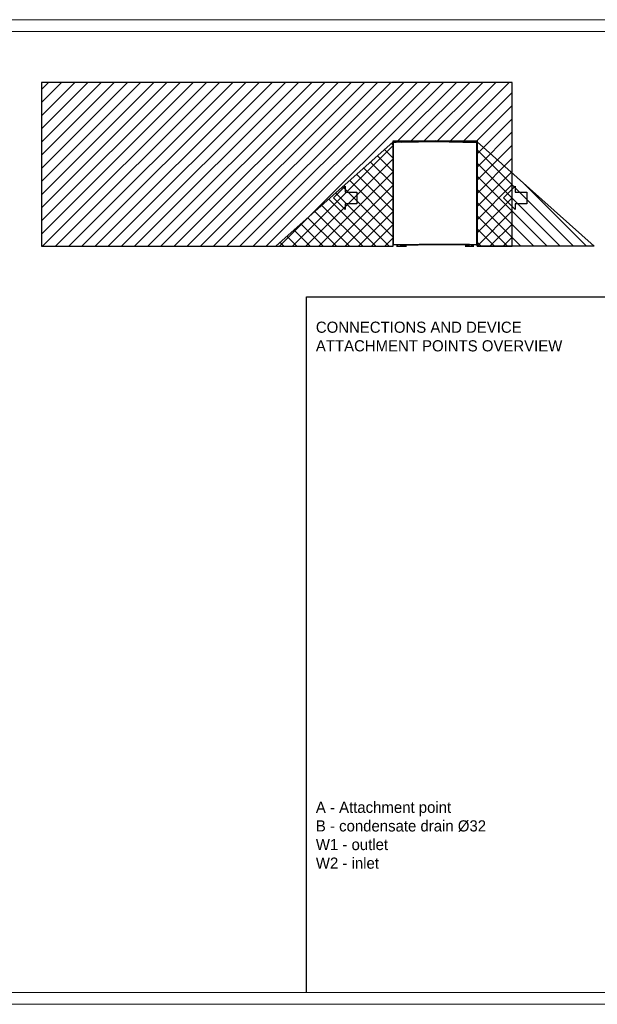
# Model space of a CAD drawing. Header units: millimetres. Extents: x 0 to 39025, y -31299 to 8400.
# Tile 165 of 209: x 9110 to 14036, y 0 to 8400. Entities that reach past the tile are written whole.
import ezdxf

# ---------------------------------------------------------------- set-up
doc = ezdxf.new("R2010")
doc.units = ezdxf.units.MM
for name, color, linetype in [('ANOTACIJE', 7, 'Continuous'), ('FORMAT', 7, 'Continuous'), ('ODMIKI funkcionalni', 253, 'Continuous'), ('ODMIKI varnostni', 252, 'Continuous')]:
    doc.layers.add(name, color=color, linetype=linetype)
doc.styles.add('SLDTEXTSTYLE0', font='Montserrat-Regular.ttf', dxfattribs={"bigfont": 'bigfont'})

# ---------------------------------------------------------------- blocks, each defined once
blk = doc.blocks.new('PUŠČICA')
at = {"ltscale": 10}
for p, q in [((0, 0), (-50, 50)), ((-50, 50), (-50, 25)), ((-100, 25), (-100, -25)), ((-50, 25), (-100, 25)), ((-50, -50), (0, 0)), ((-100, -25), (-50, -25)), ((-50, -25), (-50, -50))]:
    blk.add_line(p, q, dxfattribs=at)
blk = doc.blocks.new('Adapt 2 S (levo)')
at = {"linetype": 'Continuous'}
for p, q in [((0, 887.7), (0, 885.8)), ((1, 887.7), (0, 887.7)), ((0, 885.7), (0, 16.6)), ((1, 887.7), (1, 886)), ((2.1, 887.6), (1.1, 887.6)), ((1.1, 887.6), (1.1, 886)), ((1.4, 886.3), (1.4, 887.3)), ((1.7, 887.3), (1.4, 887.3)), ((1.7, 886.3), (1.4, 886.3)), ((1.4, 886), (1.7, 886)), ((1.4, 886), (1.8, 886)), ((357.4, 895.1), (1.7, 887.3)), ((1.7, 887.3), (1.7, 886.3)), ((1.7, 886), (1.9, 886)), ((1.7, 886), (1.7, 885.4)), ((357.4, 893.1), (2, 885.3)), ((2, 16.6), (2, 885.3)), ((2.1, 887.3), (2.1, 887.6)), ((2.9, 890.5), (356.5, 898.3)), ((2.9, 888.5), (356.5, 896.2)), ((2.9, 888.5), (2.9, 890.5)), ((2.9, 890.5), (2.9, 889.6)), ((2.9, 888.4), (2.9, 889.4)), ((2.9, 889.4), (2.9, 889.4)), ((2.9, 888.4), (24.4, 888.9)), ((24.4, 888.9), (67.4, 889.8)), ((24.4, 888.9), (24.4, 888.9)), ((67.4, 889.8), (67.4, 889.9)), ((69.2, 889.2), (68.2, 889.1)), ((68.2, 888.8), (68.2, 889.1)), ((69.2, 888.8), (69.2, 889.2)), ((74.2, 889.2), (356.5, 895.4)), ((74.3, 888.9), (74.2, 889.2)), ((356.5, 898.3), (356.5, 896.2)), ((357.5, 898.3), (356.5, 898.3)), ((357.5, 897.3), (356.5, 897.3)), ((356.5, 895.4), (356.5, 896.2)), ((356.5, 895.4), (356.5, 895.1)), ((357.4, 895.1), (357.4, 893.1)), ((357.6, 893.7), (357.4, 893.7)), ((357.4, 893.1), (357.6, 893.1)), ((357.5, 897.3), (357.5, 898.3)), ((357.5, 898.3), (357.5, 897.3)), ((358.5, 898.3), (357.5, 898.3)), ((358.5, 897.3), (357.5, 897.3)), ((357.6, 893.1), (357.6, 895.1)), ((713.3, 887.3), (357.6, 895.1)), ((357.6, 893.1), (713, 885.3)), ((712.1, 890.5), (358.5, 898.3)), ((358.5, 896.2), (358.5, 898.3)), ((358.5, 896.2), (712.1, 888.5)), ((358.5, 896.2), (358.5, 895.4)), ((358.5, 895.4), (640.8, 889.2)), ((358.5, 895.1), (358.5, 895.4)), ((640.8, 889.2), (640.7, 888.9)), ((645.8, 889.2), (646.8, 889.1)), ((645.8, 888.8), (645.8, 889.2)), ((646.8, 888.8), (646.8, 889.1)), ((647.6, 889.8), (647.6, 889.9)), ((690.6, 888.9), (647.6, 889.8)), ((690.6, 888.9), (690.6, 888.9)), ((712.1, 888.4), (690.6, 888.9)), ((712.1, 890.5), (712.1, 888.5)), ((712.1, 890.5), (712.1, 889.6)), ((712.1, 888.4), (712.1, 889.4)), ((712.1, 889.4), (712.1, 889.4)), ((712.9, 887.6), (713.9, 887.6)), ((712.9, 887.6), (712.9, 887.3)), ((713, 16.6), (713, 885.3)), ((713.3, 886), (713.1, 886)), ((713.6, 886), (713.2, 886)), ((713.3, 887.3), (713.3, 886.3)), ((713.3, 887.3), (713.6, 887.3)), ((713.6, 886.3), (713.3, 886.3)), ((713.6, 886), (713.3, 886)), ((713.3, 886), (713.3, 885.4)), ((713.6, 887.3), (713.6, 886.3)), ((713.9, 886), (713.9, 887.6)), ((715, 887.7), (714, 887.7)), ((714, 887.7), (714, 886)), ((715, 887.7), (715, 885.8)), ((715, 16.6), (715, 885.7)), ((2, 16.6), (0, 16.6)), ((2, 16.6), (713, 16.6)), ((2, 15.6), (2, 16.6)), ((2, 15.6), (713, 15.6)), ((2, 15.6), (2.6, 15.6)), ((2.6, 15.6), (58, 15.6)), ((28.2, 2.5), (28.2, 0)), ((39.8, 2.5), (28.2, 2.5)), ((28.2, 0), (39.8, 0)), ((39.8, 0), (39.8, 2.5)), ((39.8, 2.5), (82.6, 2.5)), ((39.8, 0), (82.6, 0)), ((60.8, 15.3), (60.8, 13.3)), ((60.8, 15.3), (62.3, 15.3)), ((60.8, 13.3), (62.3, 13.3)), ((62.3, 15.6), (62.3, 13.3)), ((62.3, 13.3), (214, 13.3)), ((78.4, 6), (78.4, 11)), ((78.7, 11), (78.4, 11)), ((78.4, 6), (80.2, 5)), ((78.7, 13.3), (78.7, 11)), ((82.9, 11), (78.7, 11)), ((81.2, 5), (80, 3.6)), ((80, 3.6), (88.2, 3.6)), ((80.2, 5), (96.2, 5)), ((82.6, 2.5), (82.6, 0)), ((113.2, 2.5), (82.6, 2.5)), ((82.6, 0), (113.2, 0)), ((83.3, 11), (82.9, 11)), ((83.3, 6), (83.3, 11)), ((83.9, 11), (83.3, 11)), ((92.4, 11), (83.9, 11)), ((88.2, 3.6), (96.4, 3.6)), ((93.1, 11), (92.4, 11)), ((93.1, 6), (93.1, 11)), ((93.4, 11), (93.1, 11)), ((97.7, 11), (93.4, 11)), ((96.4, 3.6), (95.1, 5)), ((96.2, 5), (98, 6)), ((97.7, 11), (97.7, 13.3)), ((98, 11), (97.7, 11)), ((98, 6), (98, 11)), ((113.2, 0), (113.2, 2.5)), ((214, 15.6), (214, 13.3)), ((214, 15.3), (257, 15.3)), ((257, 13.3), (214, 13.3)), ((222.4, 15.6), (219.9, 15.6)), ((650.8, 15.6), (222.4, 15.6)), ((257, 13.3), (257, 15.3)), ((257, 15.3), (259, 15.3)), ((259, 13.3), (257, 13.3)), ((259, 15.3), (259, 13.3)), ((612.4, 2.5), (612.4, 0)), ((625.9, 2.5), (612.4, 2.5)), ((612.4, 0), (625.9, 0)), ((625.9, 0), (625.9, 2.5)), ((625.9, 2.5), (665, 2.5)), ((625.9, 0), (665, 0)), ((627.9, 15.6), (627.9, 13.3)), ((646.9, 13.3), (627.9, 13.3)), ((628.1, 6), (628.1, 11)), ((635.6, 11), (628.1, 11)), ((628.7, 5.4), (629.4, 5)), ((628.7, 5.4), (628.7, 5.4)), ((629.2, 3.6), (645.5, 3.6)), ((629.4, 5), (645.4, 5)), ((632.4, 13.3), (632.4, 11)), ((635.6, 11), (635.6, 6)), ((644.9, 11), (635.6, 11)), ((642.4, 11), (642.4, 13.3)), ((644.9, 6), (644.9, 11)), ((646.6, 11), (644.9, 11)), ((645.4, 5), (646, 5.4)), ((646.6, 6), (646.6, 11)), ((646.9, 13.3), (646.9, 15.6)), ((665, 2.5), (665, 0)), ((686.8, 2.5), (665, 2.5)), ((665, 0), (686.8, 0)), ((686.8, 0), (686.8, 2.5)), ((715, 16.6), (713, 16.6)), ((713, 16.6), (713, 15.6))]:
    blk.add_line(p, q, dxfattribs=at)
at = {"linetype": 'Continuous', "flags": 128}
for points in [[(2.9, 890.5), (2.9, 890.5), (2.9, 890.5), (2.9, 890.5), (2.9, 890.5), (2.9, 890.5), (2.9, 890.5), (2.9, 890.5), (2.9, 890.5)], [(2.9, 889.6), (2.9, 889.6), (2.9, 889.6), (2.9, 889.6), (2.9, 889.6), (2.9, 889.6), (2.9, 889.6), (2.9, 889.6), (2.9, 889.6)], [(712.1, 890.5), (712.1, 890.5), (712.1, 890.5), (712.1, 890.5), (712.1, 890.5), (712.1, 890.5), (712.1, 890.5), (712.1, 890.5), (712.1, 890.5)], [(712.1, 889.6), (712.1, 889.6), (712.1, 889.6), (712.1, 889.6), (712.1, 889.6), (712.1, 889.6), (712.1, 889.6), (712.1, 889.6), (712.1, 889.6)], [(1.7, 16.6), (1.8, 16.6), (2, 16.6)], [(713.3, 16.6), (713.2, 16.6), (713, 16.6)]]:
    blk.add_lwpolyline(points, dxfattribs=at)
at = {"linetype": 'Continuous'}
for centre, radius, start, end in [((2.9, 887.7), 2.9, 91.26953, 180), ((2.9, 887.7), 1.9, 91.26953, 180), ((2.9, 887.6), 1.8, 91.25, 180), ((2.9, 887.6), 0.8, 91.25, 180), ((67.4, 889), 0.8, 6.25, 91.25), ((67.4, 889), 1.8, 6.25, 29.25947), ((357.5, 896.5), 1.8, 88.75, 91.25), ((357.5, 896.5), 0.8, 88.75, 91.25), ((647.6, 889), 1.8, 150.74053, 173.75), ((647.6, 889), 0.8, 88.75, 173.75), ((712.1, 887.7), 2.9, 0, 88.73047), ((712.1, 887.7), 1.9, 0, 88.73047), ((712.1, 887.6), 1.8, 0, 88.75), ((712.1, 887.6), 0.8, 0, 88.75), ((2, 17.6), 2, 208.35935, 270), ((60.8, 16), 2.8, 190.28656, 270), ((60.8, 16), 0.8, 218.68219, 270), ((77.9, 5), 2.5, 270, 325.01514), ((98.4, 5), 2.5, 214.98486, 270), ((627.1, 5), 2.5, 270, 325.01514), ((647.6, 5), 2.5, 214.98486, 270), ((713, 17.6), 2, 270, 331.64065)]:
    blk.add_arc(centre, radius, start, end, dxfattribs=at)
for points, knots in [([(1.4, 886), (1.2, 886), (0.9, 886), (0.6, 885.9), (0.4, 885.9), (0.2, 885.8), (0.1, 885.8), (0, 885.7), (0, 885.7), (0.1, 885.7), (0.1, 885.6), (0.4, 885.6), (0.5, 885.5), (0.9, 885.5), (1.1, 885.5), (1.5, 885.4), (1.8, 885.4), (2, 885.3)], [0, 0, 0, 0, 0.125, 0.125, 0.25, 0.25, 0.375, 0.375, 0.5, 0.5, 0.625, 0.625, 0.75, 0.75, 0.875, 0.875, 1, 1, 1, 1]), ([(1.7, 886), (1.5, 886), (1.3, 885.9), (1, 885.8), (1, 885.7), (1, 885.6), (1.2, 885.6), (1.5, 885.5), (1.8, 885.4), (2, 885.3)], [0, 0, 0, 0, 0.25, 0.25, 0.5, 0.5, 0.75, 0.75, 1, 1, 1, 1]), ([(2, 885.3), (2, 885.6), (1.9, 885.9), (1.9, 886.4), (1.9, 886.6), (1.8, 886.9), (1.8, 887.1), (1.7, 887.3), (1.7, 887.3), (1.7, 887.3)], [0, 0, 0, 0, 0.25, 0.25, 0.5, 0.5, 0.75, 0.75, 1, 1, 1, 1]), ([(2, 885.3), (1.9, 885.6), (1.9, 885.9), (1.8, 886.2), (1.8, 886.3), (1.7, 886.3)], [0, 0, 0, 0, 0.5, 0.5, 1, 1, 1, 1]), ([(74.1, 890), (74.2, 890), (74.2, 889.9), (74.2, 889.6), (74.2, 889.4), (74.2, 889.2)], [0, 0, 0, 0, 0.5, 0.5, 1, 1, 1, 1]), ([(640.8, 889.2), (640.8, 889.4), (640.8, 889.6), (640.8, 889.9), (640.8, 890), (640.9, 890)], [0, 0, 0, 0, 0.5, 0.5, 1, 1, 1, 1]), ([(713.3, 887.3), (713.3, 887.3), (713.3, 887.3), (713.2, 887.1), (713.2, 886.9), (713.1, 886.6), (713.1, 886.4), (713.1, 885.9), (713, 885.6), (713, 885.3)], [0, 0, 0, 0, 0.25, 0.25, 0.5, 0.5, 0.75, 0.75, 1, 1, 1, 1]), ([(713.3, 886.3), (713.2, 886.3), (713.2, 886.2), (713.1, 885.9), (713.1, 885.6), (713, 885.3)], [0, 0, 0, 0, 0.5, 0.5, 1, 1, 1, 1]), ([(713, 885.3), (713.2, 885.4), (713.5, 885.4), (713.9, 885.5), (714.1, 885.5), (714.5, 885.5), (714.6, 885.6), (714.9, 885.6), (714.9, 885.7), (715, 885.7), (715, 885.7), (714.9, 885.8), (714.8, 885.8), (714.6, 885.9), (714.4, 885.9), (714.1, 886), (713.8, 886), (713.6, 886)], [0, 0, 0, 0, 0.125, 0.125, 0.25, 0.25, 0.375, 0.375, 0.5, 0.5, 0.625, 0.625, 0.75, 0.75, 0.875, 0.875, 1, 1, 1, 1]), ([(713, 885.3), (713.2, 885.4), (713.5, 885.5), (713.8, 885.6), (714, 885.6), (714, 885.7), (714, 885.8), (713.7, 885.9), (713.5, 886), (713.3, 886)], [0, 0, 0, 0, 0.25, 0.25, 0.5, 0.5, 0.75, 0.75, 1, 1, 1, 1]), ([(78.4, 6), (78.8, 5.8), (79.2, 5.6), (80, 5.4), (80.4, 5.3), (81, 5.3), (81.2, 5.3), (81.6, 5.4), (81.8, 5.4), (82.5, 5.6), (82.9, 5.8), (83.3, 6)], [0, 0, 0, 0, 0.25, 0.25, 0.5, 0.5, 0.625, 0.625, 0.75, 0.75, 1, 1, 1, 1]), ([(83.3, 6), (84.1, 5.8), (84.9, 5.6), (86.5, 5.4), (87.3, 5.3), (88.6, 5.3), (89, 5.3), (89.8, 5.4), (90.2, 5.4), (91.5, 5.6), (92.3, 5.8), (93.1, 6)], [0, 0, 0, 0, 0.25, 0.25, 0.5, 0.5, 0.625, 0.625, 0.75, 0.75, 1, 1, 1, 1]), ([(93.1, 6), (93.5, 5.8), (93.9, 5.6), (94.7, 5.4), (95.1, 5.3), (95.7, 5.3), (95.9, 5.3), (96.4, 5.4), (96.6, 5.4), (97.2, 5.6), (97.6, 5.8), (98, 6)], [0, 0, 0, 0, 0.25, 0.25, 0.5, 0.5, 0.625, 0.625, 0.75, 0.75, 1, 1, 1, 1]), ([(628.7, 5.4), (628.7, 5.4), (628.5, 5.5), (628.3, 5.8), (628.1, 6)], [0, 0, 0, 0, 0.327665, 1, 1, 1, 1]), ([(628.1, 6), (628.7, 5.8), (629.4, 5.6), (630.6, 5.4), (631.2, 5.3), (632.2, 5.3), (632.5, 5.3), (633.2, 5.4), (633.5, 5.4), (634.4, 5.6), (635, 5.8), (635.6, 6)], [0, 0, 0, 0, 0.25, 0.25, 0.5, 0.5, 0.625, 0.625, 0.75, 0.75, 1, 1, 1, 1]), ([(630.4, 5), (630.3, 4.9), (629.8, 4.5), (629.5, 3.9), (629.2, 3.6)], [0, 0, 0, 0, 0.359963, 1, 1, 1, 1]), ([(635.6, 6), (636.4, 5.8), (637.2, 5.6), (638.7, 5.4), (639.5, 5.3), (640.6, 5.3), (641, 5.3), (641.8, 5.4), (642.2, 5.4), (643.4, 5.6), (644.1, 5.8), (644.9, 6)], [0, 0, 0, 0, 0.25, 0.25, 0.5, 0.5, 0.625, 0.625, 0.75, 0.75, 1, 1, 1, 1]), ([(645.5, 3.6), (645.4, 3.8), (645, 4.3), (644.6, 4.7), (644.3, 5)], [0, 0, 0, 0, 0.3073774, 1, 1, 1, 1]), ([(644.9, 6), (645, 5.8), (645.2, 5.6), (645.4, 5.4), (645.6, 5.3), (645.8, 5.3), (645.9, 5.3), (646, 5.4), (646.1, 5.4), (646.3, 5.6), (646.4, 5.8), (646.6, 6)], [0, 0, 0, 0, 0.25, 0.25, 0.5, 0.5, 0.625, 0.625, 0.75, 0.75, 1, 1, 1, 1])]:
    blk.add_open_spline(points, degree=3, knots=knots, dxfattribs=at)

msp = doc.modelspace()

# ---------------------------------------------------------------- hatches: boundary and pattern name
at = {"layer": 'ODMIKI funkcionalni'}
h = msp.add_hatch(dxfattribs=at)
h.set_pattern_fill('ANSI31', color=256, scale=25)
h.set_pattern_definition([(45, (894.91, -2616.19), (-56.1266, 56.1266), [])])
h.paths.add_polyline_path([(13010.8, 7365.1), (13010.8, 6466.8), (13310.8, 6466.8), (13310.8, 7865.1), (9295.8, 7865.1), (9295.8, 6466.8), (12295.8, 6466.8), (12295.8, 7365.1)])
at = {"layer": 'ODMIKI varnostni'}
h = msp.add_hatch(dxfattribs=at)
h.set_pattern_fill('ANSI31', color=256, scale=25, angle=90)
h.set_pattern_definition([(135, (8167.03, -1787.356), (-56.1266, -56.1266), [])])
h.paths.add_polyline_path([(12295.8, 6466.8), (12295.8, 7357.3), (11295.8, 6466.8)])
h = msp.add_hatch(dxfattribs=at)
h.set_pattern_fill('ANSI31', color=256, scale=25, angle=90)
h.set_pattern_definition([(135, (8167.03, -1787.355), (-56.1266, -56.1266), [])])
h.paths.add_polyline_path([(13010.8, 6466.8), (13010.8, 7357.3), (14010.8, 6466.8)])

# ---------------------------------------------------------------- linework, layer by layer
at = {"layer": 'FORMAT', "color": 7, "linetype": 'Continuous', "lineweight": 18, "ltscale": 27}
for p, q in [((0, 8400), (18568, 8400)), ((500, 8300), (18468, 8300)), ((500, 100), (18468, 100)), ((0, 0), (18568, 0))]:
    msp.add_line(p, q, dxfattribs=at)
at = {"layer": 'FORMAT', "ltscale": 27}
for p, q in [((11556.6, 100), (11556.6, 6035)), ((11556.6, 6035), (18468, 6035))]:
    msp.add_line(p, q, dxfattribs=at)
at = {"layer": 'ODMIKI funkcionalni'}
msp.add_lwpolyline([(13010.8, 7365.1), (13010.8, 6466.8), (13310.8, 6466.8), (13310.8, 7865.1), (9295.8, 7865.1), (9295.8, 6466.8), (12295.8, 6466.8), (12295.8, 7365.1)], close=True, dxfattribs=at)
at = {"layer": 'ODMIKI varnostni'}
for points in [[(12295.8, 6466.8), (12295.8, 7357.3), (11295.8, 6466.8)], [(13010.8, 6466.8), (13010.8, 7357.3), (14010.8, 6466.8)]]:
    msp.add_lwpolyline(points, close=True, dxfattribs=at)

# ---------------------------------------------------------------- block references
at = {"color": 1}
msp.add_blockref('Adapt 2 S (levo)', (12295.8, 6466.8), dxfattribs=at)
at = {"layer": 'ANOTACIJE', "xscale": -2, "yscale": 2, "zscale": 2}
for p in [(11786.6, 6879.5), (13236.4, 6879.5)]:
    msp.add_blockref('PUŠČICA', p, dxfattribs=at)

# ---------------------------------------------------------------- texts
at = {"layer": 'ANOTACIJE', "color": 0, "insert": (11636.1, 5824.1), "char_height": 95.25, "attachment_point": 1, "style": 'SLDTEXTSTYLE0'}
msp.add_mtext('CONNECTIONS AND DEVICE \\PATTACHMENT POINTS OVERVIEW', dxfattribs=at)
at = {"layer": 'ANOTACIJE', "color": 7, "insert": (11636, 1442), "char_height": 95.25, "attachment_point": 4, "style": 'SLDTEXTSTYLE0'}
msp.add_mtext('A - Attachment point\\PB - condensate drain %%C32\\PW1 - outlet\\PW2 - inlet', dxfattribs=at)

doc.saveas('drawing.dxf')
